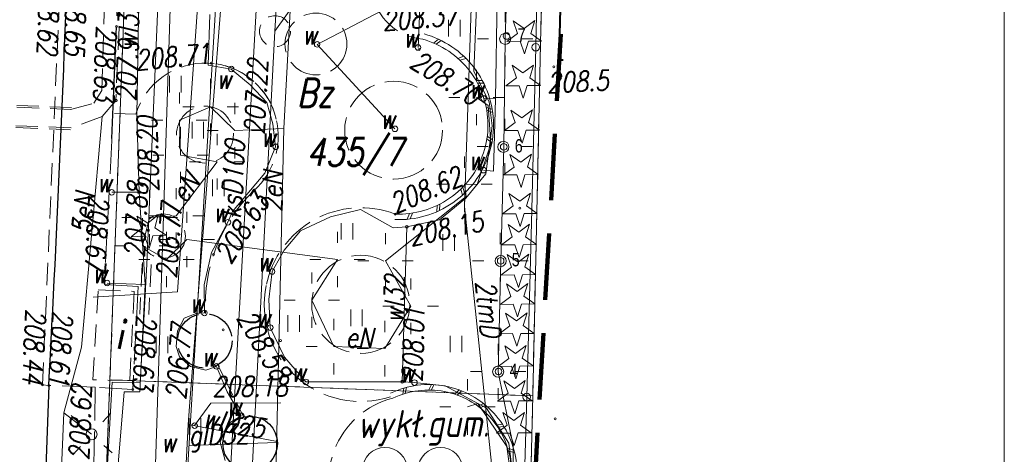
# Model space of a CAD drawing. Extents: x 6591072 to 6591270, y 5674713 to 5675005.
# Tile 33 of 37: x 6591226 to 6591270, y 5674915 to 5674934. Entities that reach past the tile are written whole.
import ezdxf
from ezdxf.enums import TextEntityAlignment as Align

# ---------------------------------------------------------------- set-up
doc = ezdxf.new("R2010")
doc.units = 0
doc.header["$PDMODE"] = 33
doc.header["$PDSIZE"] = 0.3
for name, pattern in [('1', [0]), ('2', [1.5, 1, -0.5]), ('BGT', [0]), ('BPB', [1.5, 1, -0.5]), ('BUD', [0]), ('BUW', [1.5, 1, -0.5]), ('KOC', [2, 1.5, -0.5]), ('KOJ', [0]), ('KOU', [1.5, 1, -0.5]), ('UBE', [1.5, 1, -0.5]), ('UOK', [1.5, 1, -0.5]), ('UPE', [0]), ('UPG', [0]), ('UPK', [0]), ('UPT', [0]), ('UPW', [0])]:
    doc.linetypes.add(name, pattern=pattern)
doc.layers.get('0').update_dxf_attribs({"color": 250, "linetype": 'CONTINUOUS', "lineweight": 100})
for name, color, linetype, lineweight, plot in [('arkusz wydruk', 4, 'CONTINUOUS', 9, False), ('PP$$O', 209, 'CONTINUOUS', 13, False), ('PPINO', 4, 'CONTINUOUS', 13, False), ('PPINP', 4, 'CONTINUOUS', 13, False)]:
    doc.layers.add(name, color=color, linetype=linetype, lineweight=lineweight, plot=plot)
for name, color, linetype, lineweight in [('Dzialki', 7, '1', 18), ('EBUOO_T_1', 250, 'CONTINUOUS', 25), ('EBUPP_L_1', 250, 'BUD', 40), ('EBUPP_L_6', 250, 'BUW', 18), ('Kontury', 90, '1', 18), ('Numery_dzialek', 7, 'CONTINUOUS', 18), ('Numery_konturow', 90, 'CONTINUOUS', 13), ('SDROK_T_1', 7, 'CONTINUOUS', 18), ('SDRPK_L_0', 7, 'KOJ', 25), ('SDRPK_L_1', 7, 'KOU', 18), ('SDRPK_L_2', 7, 'KOC', 18), ('SDRPK_L_3', 7, 'KOJ', 25), ('SDRPK_L_5', 7, 'KOC', 18), ('SDRPT_L_1', 7, '1', 18), ('SZOPO_L_0', 7, 'BGT', 18), ('SZZPZ_T_0', 7, 'CONTINUOUS', 18), ('SZZTS_T_1', 7, 'CONTINUOUS', 18), ('UEEOA_T_9', 1, 'CONTINUOUS', 18), ('UEEOC_T_0', 1, 'CONTINUOUS', 18), ('UEEOC_T_1', 1, 'CONTINUOUS', 18), ('UEEOO_T_0', 1, 'CONTINUOUS', 18), ('UEEPB_L_0', 1, 'UBE', 18), ('UEEPB_L_1', 1, 'UBE', 18), ('UEEPON_L_0', 1, 'UPE', 18), ('UEEPON_L_1', 1, 'UPE', 18), ('UGGOO_T_7', 2, 'CONTINUOUS', 18), ('UGGPOL_L_1', 2, 'UPG', 18), ('UGGPON_L_1', 2, 'UPG', 18), ('UKKOC_T_1', 36, 'CONTINUOUS', 18), ('UKKOC_T_4', 36, 'CONTINUOUS', 18), ('UKKOO_T_1', 36, 'CONTINUOUS', 18), ('UKKPA_L_5', 36, 'UOK', 18), ('UKKPOP_L_1', 36, 'UPG', 18), ('UTTOO_T_2', 30, 'CONTINUOUS', 18), ('UTTPOM_L_1', 30, 'UPT', 18), ('UWWOA_T_12', 5, 'CONTINUOUS', 18), ('UWWOA_T_2', 5, 'CONTINUOUS', 18), ('UWWOA_T_3', 5, 'CONTINUOUS', 18), ('UWWOA_T_7', 5, 'CONTINUOUS', 18), ('UWWOC_T_0', 5, 'CONTINUOUS', 18), ('UWWOC_T_3', 5, 'CONTINUOUS', 18), ('UWWOC_T_4', 5, 'CONTINUOUS', 18), ('UWWOO_T_1', 5, 'CONTINUOUS', 18), ('UWWPL_L_0', 5, 'UPW', 18), ('UWWPL_L_1', 5, 'UPW', 18), ('UWWPM_L_0', 5, 'UPW', 18), ('UWWPM_L_1', 5, 'UPW', 18), ('UWWPM_L_6', 5, 'UPW', 18), ('WUKOS_T_1', 7, 'CONTINUOUS', 18), ('WWRPP_T_0', 13, 'CONTINUOUS', 18), ('ZAKRES', 250, '2', 100)]:
    doc.layers.add(name, color=color, linetype=linetype, lineweight=lineweight)
doc.styles.add('K1_ACAD', font='romans.shx', dxfattribs={"width": 0.8, "oblique": 12})
doc.styles.add('OPIS_PIK', font='txt', dxfattribs={"width": 0.8, "height": 1.2})
doc.styles.get("Standard").update_dxf_attribs({"font": 'Simplex.SHX', "width": 0.75})

# ---------------------------------------------------------------- blocks, each defined once
blk = doc.blocks.new('other_WSU')
at = {"linetype": 'Continuous'}
blk.add_circle((0, 0), 0.045, dxfattribs=at)
blk = doc.blocks.new('other_WSP')
at = {"linetype": 'Continuous'}
blk.add_circle((0, 0), 0.045, dxfattribs=at)
blk = doc.blocks.new('other_SLS')
at = {"linetype": 'Continuous'}
blk.add_circle((0, 0), 0.25, dxfattribs=at)
blk = doc.blocks.new('other_LAT')
at = {"linetype": 'Continuous'}
for p, q in [((0, 0.75), (0, 1.25)), ((-1.25, 0), (-0.75, 0)), ((0.75, 0), (1.25, 0)), ((0, -0.75), (0, -1.25))]:
    blk.add_line(p, q, dxfattribs=at)
blk = doc.blocks.new('other_UGE')
at = {"linetype": 'Continuous'}
blk.add_circle((0, 0), 0.0625, dxfattribs=at)
blk = doc.blocks.new('ARM')
at = {"linetype": 'Continuous'}
blk.add_circle((0, 0), 0.125, dxfattribs=at)
blk = doc.blocks.new('other_UGW')
at = {"linetype": 'Continuous'}
blk.add_circle((0, 0), 0.0625, dxfattribs=at)
blk = doc.blocks.new('other_DIG')
at = {"linetype": 'Continuous'}
for p, q in [((-0.3012, 0.09375), (-0.4937, 0.6621)), ((-0.4937, 0.6621), (-0.0039, 0.31545)), ((-0.0039, 0.31545), (0.4771, 0.67415)), ((0.4771, 0.67415), (0.2988, 0.1012)), ((-0.78225, -0.26495), (-0.3012, 0.09375)), ((0.2988, 0.1012), (0.7886, -0.24545)), ((-0.18225, -0.2575), (-0.78225, -0.26495)), ((0.01025, -0.82585), (-0.18225, -0.2575)), ((0.1886, -0.2529), (0.01025, -0.82585)), ((0.7886, -0.24545), (0.1886, -0.2529))]:
    blk.add_line(p, q, dxfattribs=at)
blk.add_circle((0, 0), 0.045, dxfattribs=at)
blk = doc.blocks.new('other_DIN')
at = {"linetype": 'Continuous'}
for p, q in [((-0.3012, 0.09375), (-0.4937, 0.6621)), ((-0.4937, 0.6621), (-0.0039, 0.31545)), ((-0.0039, 0.31545), (0.4771, 0.67415)), ((0.4771, 0.67415), (0.2988, 0.1012)), ((-0.78225, -0.26495), (-0.3012, 0.09375)), ((0.2988, 0.1012), (0.7886, -0.24545)), ((-0.18225, -0.2575), (-0.78225, -0.26495)), ((0.01025, -0.82585), (-0.18225, -0.2575)), ((0.1886, -0.2529), (0.01025, -0.82585)), ((0.7886, -0.24545), (0.1886, -0.2529))]:
    blk.add_line(p, q, dxfattribs=at)
blk = doc.blocks.new('TRA1')
at = {"linetype": 'Continuous'}
for p, q in [((-0.2625, -0.375), (-0.2625, 0.375)), ((0.2625, -0.375), (0.2625, 0.375))]:
    blk.add_line(p, q, dxfattribs=at)
blk = doc.blocks.new('other_PLZ')
at = {"linetype": 'Continuous'}
for centre in [(-1.25, 0.4385), (1.25, 0.4385), (0, -0.5615)]:
    blk.add_circle(centre, 1, dxfattribs=at)
blk = doc.blocks.new('PIK_IN')
at = {"layer": 'PPINP'}
blk.add_point((0, 0), dxfattribs=at)
at = {"layer": 'PP$$O', "color": 0, "oblique": 15, "width": 0.8, "flags": 1}
blk.add_attdef('KOD', (1, -1.3), '', height=0.5, dxfattribs=at)
at = {"layer": 'PPINO', "color": 0, "style": 'OPIS_PIK', "width": 0.8}
blk.add_attdef('NR_PKT', (1, -0.5), '', height=1.2, dxfattribs=at)

msp = doc.modelspace()

# ---------------------------------------------------------------- linework, layer by layer
at = {"layer": 'arkusz wydruk', "linetype": 'Continuous', "lineweight": 20}
msp.add_lwpolyline([(6591072.161, 5675004.873), (6591270.094, 5675004.873), (6591270.094, 5674712.796), (6591072.161, 5674712.796)], close=True, dxfattribs=at)
at = {"layer": 'Dzialki'}
for p, q in [((6591248.83, 5674917.26), (6591250.03, 5674970.74)), ((6591229.77, 5674917.99), (6591230.7, 5674942.56)), ((6591229.77, 5674917.99), (6591228.89, 5674894.8)), ((6591248.83, 5674917.26), (6591229.77, 5674917.99)), ((6591248.29, 5674893.43), (6591248.83, 5674917.26))]:
    msp.add_line(p, q, dxfattribs=at)
at = {"layer": 'EBUPP_L_1', "linetype": '1'}
for p, q in [((6591250.026, 5674932.398), (6591250.129, 5674936.71)), ((6591250.207, 5674932.394), (6591250.026, 5674932.398))]:
    msp.add_line(p, q, dxfattribs=at)
at = {"layer": 'EBUPP_L_6', "linetype": 'BUW'}
for p, q in [((6591229, 5674917.99), (6591229.24, 5674922.04)), ((6591229.24, 5674922.04), (6591230.86, 5674921.97)), ((6591230.86, 5674921.97), (6591230.67, 5674917.95)), ((6591230.67, 5674917.95), (6591229, 5674917.99))]:
    msp.add_line(p, q, dxfattribs=at)
at = {"layer": 'Kontury', "linetype": 'KOU'}
for p, q in [((6591248.83, 5674917.26), (6591250.03, 5674970.74)), ((6591230.7, 5674942.56), (6591229.77, 5674917.99)), ((6591229.77, 5674917.99), (6591228.89, 5674894.8)), ((6591248.83, 5674917.26), (6591229.77, 5674917.99)), ((6591248.83, 5674917.03), (6591248.83, 5674917.26)), ((6591248.58, 5674906.5), (6591248.83, 5674917.03))]:
    msp.add_line(p, q, dxfattribs=at)
at = {"layer": 'SDRPK_L_0', "linetype": 'KOJ'}
msp.add_line((6591229.86, 5674928.87), (6591230.07, 5674933.92), dxfattribs=at)
at = {"layer": 'SDRPK_L_0', "linetype": 'KOC'}
msp.add_circle((6591234.044, 5674919.741), 1.229, dxfattribs=at)
at = {"layer": 'SDRPK_L_0', "linetype": 'KOJ'}
msp.add_circle((6591236.089, 5674915.118), 1.229, dxfattribs=at)
msp.add_arc((6590323.178, 5674967.662), 905.21, 356.837948, 358.21721, dxfattribs=at)
at = {"layer": 'SDRPK_L_1', "linetype": 'KOU'}
for p, q in [((6591226.73, 5674917.76), (6591227.53, 5674936.02)), ((6591227.01, 5674917.73), (6591226.73, 5674917.76))]:
    msp.add_line(p, q, dxfattribs=at)
at = {"layer": 'SDRPK_L_2', "linetype": 'KOC'}
for p, q in [((6591230.36, 5674943.9), (6591230.07, 5674933.92)), ((6591229.98, 5674929.99), (6591230.94, 5674929.96)), ((6591229.86, 5674928.77), (6591229.55, 5674922.9)), ((6591229.86, 5674928.87), (6591229.86, 5674928.77)), ((6591229.55, 5674922.9), (6591229.54, 5674922.28)), ((6591229.54, 5674922.28), (6591231.04, 5674922.19)), ((6591231.04, 5674922.19), (6591230.8, 5674917.55)), ((6591234.63, 5674918.66), (6591235.79, 5674916.31)), ((6591229.11, 5674917.65), (6591227.01, 5674917.73)), ((6591230.8, 5674917.55), (6591229.11, 5674917.65))]:
    msp.add_line(p, q, dxfattribs=at)
for centre, radius in [((6591239.056, 5674933.129), 1.394), ((6591242.561, 5674929.243), 2.206), ((6591234.053, 5674929.042), 1.284), ((6591232.176, 5674924.466), 0.997), ((6591241.075, 5674921.389), 2.21)]:
    msp.add_circle(centre, radius, dxfattribs=at)
for centre, radius, start, end in [((6591244.11, 5674935.896), 2.567, 115.125, 264.6363), ((6591234.075, 5674928.988), 3.282, 13.2526, 162.7663), ((6591234.065, 5674928.975), 3.295, 311.3111, 85.3796), ((6591241.259, 5674921.353), 7.189, 134.277, 183.0521), ((6591241.083, 5674921.402), 4.343, 69.1346, 169.0081), ((6591241.073, 5674921.349), 4.343, 168.2921, 288.0735), ((6591243.459, 5674913.452), 3.822, 104.065, 214.2667)]:
    msp.add_arc(centre, radius, start, end, dxfattribs=at)
at = {"layer": 'SDRPK_L_3', "linetype": 'KOJ'}
msp.add_line((6591227.01, 5674917.73), (6591225.968, 5674889.524), dxfattribs=at)
at = {"layer": 'SDRPK_L_5', "linetype": 'KOC'}
msp.add_line((6591229.11, 5674917.65), (6591228.926, 5674907.554), dxfattribs=at)
at = {"layer": 'SDRPT_L_1', "linetype": '1'}
for p, q in [((6591244.361, 5674933.169), (6591244.584, 5674933.344)), ((6591244.48, 5674933.117), (6591244.709, 5674933.284)), ((6591245.456, 5674932.481), (6591245.724, 5674932.575)), ((6591245.553, 5674932.393), (6591245.823, 5674932.479)), ((6591246.276, 5674931.479), (6591246.56, 5674931.483)), ((6591246.339, 5674931.365), (6591246.623, 5674931.361)), ((6591246.734, 5674930.269), (6591247.005, 5674930.183)), ((6591246.758, 5674930.141), (6591247.025, 5674930.046)), ((6591246.766, 5674928.847), (6591246.989, 5674928.672)), ((6591246.784, 5674928.975), (6591247.013, 5674928.808)), ((6591246.361, 5674927.617), (6591246.517, 5674927.381)), ((6591246.419, 5674927.734), (6591246.583, 5674927.502)), ((6591245.586, 5674926.581), (6591245.659, 5674926.307)), ((6591245.678, 5674926.672), (6591245.76, 5674926.401)), ((6591244.522, 5674925.844), (6591244.504, 5674925.561)), ((6591244.639, 5674925.902), (6591244.629, 5674925.619)), ((6591243.279, 5674925.485), (6591243.171, 5674925.223)), ((6591243.408, 5674925.503), (6591243.309, 5674925.237)), ((6591243.085, 5674917.373), (6591243.136, 5674917.647)), ((6591244.14, 5674917.526), (6591244.267, 5674917.774)), ((6591244.259, 5674917.524), (6591244.394, 5674917.768)), ((6591242.971, 5674917.338), (6591243.014, 5674917.613)), ((6591245.31, 5674917.338), (6591245.508, 5674917.534)), ((6591245.422, 5674917.299), (6591245.626, 5674917.488)), ((6591246.361, 5674916.793), (6591246.611, 5674916.917)), ((6591246.456, 5674916.721), (6591246.709, 5674916.836)), ((6591247.189, 5674915.946), (6591247.465, 5674915.985)), ((6591247.256, 5674915.847), (6591247.533, 5674915.878)), ((6591247.709, 5674914.882), (6591247.983, 5674914.832)), ((6591247.742, 5674914.767), (6591248.014, 5674914.709))]:
    msp.add_line(p, q, dxfattribs=at)
for centre, radius, start, end in [((6591242.8, 5674929.471), 4.014, 55.9902, 74.5425), ((6591242.8, 5674929.471), 4.264, 55.9902, 74.5425), ((6591242.8, 5674929.471), 4.014, 37.438, 55.9902), ((6591242.8, 5674929.471), 4.264, 37.438, 55.9902), ((6591242.8, 5674929.471), 4.014, 18.8857, 37.438), ((6591242.8, 5674929.471), 4.264, 18.8857, 37.438), ((6591242.8, 5674929.471), 4.014, 0.3334, 18.8857), ((6591242.8, 5674929.471), 4.264, 0.3334, 18.8857), ((6591242.8, 5674929.471), 4.014, 341.7811, 0.3334), ((6591242.8, 5674929.471), 4.264, 341.7811, 0.3334), ((6591242.8, 5674929.471), 4.014, 323.2288, 341.7811), ((6591242.8, 5674929.471), 4.264, 323.2288, 341.7811), ((6591242.8, 5674929.471), 4.014, 304.6765, 323.2288), ((6591242.8, 5674929.471), 4.264, 304.6765, 323.2288), ((6591242.8, 5674929.471), 4.014, 286.1243, 304.6765), ((6591242.8, 5674929.471), 4.264, 286.1243, 304.6765), ((6591242.8, 5674929.471), 4.264, 267.572, 286.1243), ((6591242.8, 5674929.471), 4.014, 267.572, 286.1243), ((6591244.141, 5674913.796), 3.979, 97.3181, 115.5907), ((6591244.141, 5674913.796), 3.979, 79.0455, 97.3181), ((6591244.141, 5674913.796), 3.979, 60.7729, 79.0455), ((6591244.141, 5674913.796), 3.729, 97.3181, 115.5907), ((6591244.141, 5674913.796), 3.729, 79.0455, 97.3181), ((6591244.141, 5674913.796), 3.729, 60.7729, 79.0455), ((6591244.141, 5674913.796), 3.979, 42.5003, 60.7729), ((6591244.141, 5674913.796), 3.729, 42.5003, 60.7729), ((6591244.141, 5674913.796), 3.729, 24.2277, 42.5003), ((6591244.141, 5674913.796), 3.979, 24.2277, 42.5003), ((6591244.141, 5674913.796), 3.979, 5.9552, 24.2277), ((6591244.141, 5674913.796), 3.729, 5.9552, 24.2277)]:
    msp.add_arc(centre, radius, start, end, dxfattribs=at)
at = {"layer": 'SZOPO_L_0', "linetype": 'BGT'}
for p, q in [((6591249.167, 5674940.907), (6591248.968, 5674932.983)), ((6591248.968, 5674932.983), (6591248.77, 5674925.06)), ((6591248.77, 5674925.06), (6591248.56, 5674917.21)), ((6591248.56, 5674917.21), (6591248.35, 5674909.36))]:
    msp.add_line(p, q, dxfattribs=at)
for centre in [(6591248.968, 5674932.983), (6591248.56, 5674917.21)]:
    msp.add_circle(centre, 0.17, dxfattribs=at)
at = {"layer": 'UEEPB_L_0', "linetype": 'UBE'}
for p, q in [((6591231.226, 5674923.197), (6591231.118, 5674920.945)), ((6591231.626, 5674923.178), (6591231.518, 5674920.926))]:
    msp.add_line(p, q, dxfattribs=at)
at = {"layer": 'UEEPB_L_1', "linetype": 'UBE'}
for p, q in [((6591229.41, 5674931.03), (6591229.71, 5674941.61)), ((6591230.54, 5674941.36), (6591230.03, 5674930.58)), ((6591229.05, 5674930.46), (6591229.41, 5674931.03)), ((6591219.57, 5674930.6), (6591228.03, 5674930.26)), ((6591219.58, 5674930.54), (6591227.99, 5674930.18)), ((6591230.03, 5674930.58), (6591229.42, 5674929.86)), ((6591227.99, 5674930.18), (6591229.05, 5674930.46)), ((6591228.02, 5674929.35), (6591219.52, 5674929.65)), ((6591229.42, 5674929.86), (6591228.02, 5674929.35)), ((6591219.53, 5674929.6), (6591227.99, 5674929.26))]:
    msp.add_line(p, q, dxfattribs=at)
at = {"layer": 'UEEPON_L_0', "linetype": 'UPE'}
for p, q in [((6591238.9, 5674953.23), (6591237.61, 5674929.32)), ((6591247.59, 5674933.36), (6591247.737, 5674938.482, 208.673)), ((6591247.53, 5674928.471), (6591247.59, 5674933.36)), ((6591246.82, 5674930.36), (6591246.3, 5674930.71)), ((6591234.31, 5674930.3), (6591232.9, 5674929.69)), ((6591235.4, 5674929.22), (6591234.31, 5674930.3)), ((6591246.95, 5674928.62), (6591246.82, 5674930.36)), ((6591228.48, 5674919.45), (6591229.42, 5674929.86)), ((6591232.9, 5674929.69), (6591232.95, 5674928.12)), ((6591237.61, 5674929.32), (6591235.4, 5674929.22)), ((6591237.61, 5674929.32), (6591236.99, 5674902.6)), ((6591246.33, 5674926.79), (6591246.95, 5674928.62)), ((6591247.387, 5674923.344), (6591247.53, 5674928.471)), ((6591232.95, 5674928.12), (6591234.6, 5674927.82)), ((6591234.6, 5674927.82), (6591232.76, 5674925.38)), ((6591246.33, 5674926.79), (6591245.75, 5674926.8)), ((6591245.75, 5674926.8), (6591245.83, 5674926.25)), ((6591245.83, 5674926.25), (6591242.19, 5674923.35)), ((6591231.56, 5674925.3), (6591231.24, 5674924.03)), ((6591232.76, 5674925.38), (6591231.56, 5674925.3)), ((6591232.32, 5674923.41), (6591233.24, 5674924.31)), ((6591233.24, 5674924.31), (6591240.03, 5674923.41)), ((6591231.24, 5674924.03), (6591232.32, 5674923.41)), ((6591240.03, 5674923.41), (6591238.87, 5674921.58)), ((6591243.33, 5674921.3), (6591242.19, 5674923.35)), ((6591247.275, 5674918.349), (6591247.387, 5674923.344)), ((6591238.87, 5674921.58), (6591239.86, 5674919.48)), ((6591242.17, 5674919.39), (6591243.33, 5674921.3)), ((6591227.69, 5674916.5), (6591228.48, 5674919.45)), ((6591239.86, 5674919.48), (6591242.17, 5674919.39)), ((6591247.95, 5674915.01), (6591247.275, 5674918.349)), ((6591246.35, 5674916.91), (6591245.89, 5674916.76)), ((6591247.67, 5674914.98), (6591246.35, 5674916.91)), ((6591227.16, 5674903.82), (6591227.69, 5674916.5)), ((6591228.94, 5674915.53), (6591227.69, 5674916.5)), ((6591247.88, 5674913.41), (6591247.67, 5674914.98)), ((6591247.95, 5674912.21), (6591247.95, 5674915.01))]:
    msp.add_line(p, q, dxfattribs=at)
at = {"layer": 'UEEPON_L_1', "linetype": 'UPE'}
for p, q in [((6591231.426, 5674923.188), (6591232.176, 5674940.698)), ((6591232.572, 5674937.354), (6591231.803, 5674913.7)), ((6591231.405, 5674922.68), (6591231.426, 5674923.188)), ((6591231.318, 5674920.935), (6591231.405, 5674922.68)), ((6591231.136, 5674917.865), (6591231.318, 5674920.935)), ((6591229.511, 5674911.529), (6591229.865, 5674917.872)), ((6591229.865, 5674917.872), (6591231.136, 5674917.865))]:
    msp.add_line(p, q, dxfattribs=at)
at = {"layer": 'UGGPOL_L_1', "linetype": 'UPG'}
for p, q in [((6591233.331, 5674915.025), (6591236.443, 5674915.133)), ((6591236.443, 5674915.133), (6591237.312, 5674915.165))]:
    msp.add_line(p, q, dxfattribs=at)
at = {"layer": 'UGGPON_L_1', "linetype": 'UPG'}
msp.add_line((6591234.828, 5674939.558), (6591233.246, 5674913.63), dxfattribs=at)
at = {"layer": 'UKKOC_T_4', "linetype": 'Continuous'}
msp.add_line((6591237.211, 5674933.701), (6591238.615, 5674935.68), dxfattribs=at)
at = {"layer": 'UKKPA_L_5', "linetype": 'UOK'}
msp.add_circle((6591237.211, 5674933.701), 0.7, dxfattribs=at)
at = {"layer": 'UKKPOP_L_1', "linetype": 'UPK'}
for p, q in [((6591239.095, 5674965.789), (6591237.211, 5674933.701)), ((6591236.057, 5674929.305), (6591237.944, 5674963.218)), ((6591237.211, 5674933.701), (6591237.136, 5674932.28)), ((6591237.136, 5674932.28), (6591235.68, 5674904.422)), ((6591234.531, 5674901.874), (6591236.057, 5674929.305))]:
    msp.add_line(p, q, dxfattribs=at)
at = {"layer": 'UTTPOM_L_1', "linetype": 'UPT'}
for p, q in [((6591245.749, 5674925.801), (6591246.819, 5674956.781)), ((6591245.749, 5674925.801), (6591246.279, 5674920.799)), ((6591246.279, 5674920.799), (6591247.14, 5674912.66))]:
    msp.add_line(p, q, dxfattribs=at)
at = {"layer": 'UWWOC_T_3', "linetype": 'Continuous'}
for p, q in [((6591233.588, 5674915.918), (6591234.313, 5674916.932)), ((6591234.313, 5674916.932), (6591237.472, 5674916.941))]:
    msp.add_line(p, q, dxfattribs=at)
at = {"layer": 'UWWPL_L_0', "linetype": 'UPW'}
for p, q in [((6591246.78, 5674947.84), (6591246.18, 5674931.88)), ((6591230.98, 5674929.94), (6591231.16, 5674940.22)), ((6591247.15, 5674930.66), (6591247.24, 5674935.94)), ((6591242.02, 5674934.62), (6591239.11, 5674933.11)), ((6591234.2, 5674932.17), (6591234.28, 5674934.46)), ((6591239.11, 5674933.11), (6591242.62, 5674929.3)), ((6591235.24, 5674932), (6591234.2, 5674932.17)), ((6591236.09, 5674931.29), (6591235.24, 5674932)), ((6591246.18, 5674931.88), (6591246.87, 5674930.52)), ((6591236.84, 5674930.49), (6591236.09, 5674931.29)), ((6591247.15, 5674930.66), (6591246.62, 5674930.67)), ((6591246.87, 5674930.52), (6591247.01, 5674929.43)), ((6591247.06, 5674927.39), (6591247.15, 5674930.66)), ((6591237.12, 5674929.53), (6591236.84, 5674930.49)), ((6591231.08, 5674926.45), (6591230.98, 5674929.94)), ((6591237.24, 5674928.49), (6591237.12, 5674929.53)), ((6591247.01, 5674929.43), (6591246.71, 5674927.27)), ((6591236.75, 5674927.3), (6591237.24, 5674928.49)), ((6591246.61, 5674927.44), (6591247.06, 5674927.39)), ((6591235.29, 5674925.57), (6591236.75, 5674927.3)), ((6591246.71, 5674927.27), (6591245.82, 5674926.18)), ((6591231.08, 5674926.45), (6591229.85, 5674926.44)), ((6591231.36, 5674922.28), (6591231.08, 5674926.45)), ((6591245.82, 5674926.18), (6591244.63, 5674925.2)), ((6591241.07, 5674925.67), (6591239.72, 5674925.33)), ((6591242.54, 5674924.84), (6591241.07, 5674925.67)), ((6591235.09, 5674925.09), (6591235.29, 5674925.57)), ((6591239.72, 5674925.33), (6591238.36, 5674924.7)), ((6591244.63, 5674925.2), (6591243.16, 5674924.88)), ((6591234.35, 5674923.72), (6591235.09, 5674925.09)), ((6591243.16, 5674924.88), (6591242.54, 5674924.84)), ((6591242.94, 5674917.9), (6591243.16, 5674924.88)), ((6591238.36, 5674924.7), (6591237.63, 5674923.83)), ((6591234.02, 5674922.27), (6591234.35, 5674923.72)), ((6591237.63, 5674923.83), (6591237.08, 5674922.87)), ((6591237.08, 5674922.87), (6591236.93, 5674921.61)), ((6591231.36, 5674922.28), (6591229.64, 5674922.35)), ((6591231.11, 5674917.44), (6591231.36, 5674922.28)), ((6591234.03, 5674921), (6591234.02, 5674922.27)), ((6591236.93, 5674921.61), (6591237, 5674920.34)), ((6591232.82, 5674920.2), (6591233.12, 5674920.76)), ((6591233.12, 5674920.76), (6591233.66, 5674920.98)), ((6591233.66, 5674920.98), (6591234.03, 5674921)), ((6591237, 5674920.34), (6591237.64, 5674919)), ((6591232.75, 5674919.48), (6591232.82, 5674920.2)), ((6591232.9, 5674919.02), (6591232.75, 5674919.48)), ((6591233.4, 5674918.58), (6591232.9, 5674919.02)), ((6591237.64, 5674919), (6591238.6, 5674917.89)), ((6591234.1, 5674918.42), (6591233.4, 5674918.58)), ((6591234.57, 5674918.59), (6591234.1, 5674918.42)), ((6591235.05, 5674917.44), (6591234.57, 5674918.59)), ((6591238.6, 5674917.89), (6591242.94, 5674917.9)), ((6591242.94, 5674917.9), (6591243.5, 5674917.86)), ((6591243.5, 5674917.86), (6591244.88, 5674917.71)), ((6591244.88, 5674917.71), (6591246.75, 5674916.7)), ((6591229.9, 5674911.29), (6591230.41, 5674917.45)), ((6591230.41, 5674917.45), (6591231.11, 5674917.44)), ((6591235.69, 5674916.36), (6591235.05, 5674917.44)), ((6591235.07, 5674915.98), (6591235.69, 5674916.36)), ((6591246.75, 5674916.7), (6591247.75, 5674915.13)), ((6591234.74, 5674915.18), (6591235.07, 5674915.98)), ((6591234.97, 5674914.34), (6591234.74, 5674915.18)), ((6591247.75, 5674915.13), (6591247.93, 5674913.67))]:
    msp.add_line(p, q, dxfattribs=at)
at = {"layer": 'UWWPL_L_1', "linetype": 'UPW'}
msp.add_line((6591233.297, 5674915.974), (6591237.313, 5674915.198), dxfattribs=at)
at = {"layer": 'UWWPM_L_0', "linetype": 'UPW'}
msp.add_line((6591243.66, 5674932.97), (6591243.74, 5674934.75), dxfattribs=at)
at = {"layer": 'UWWPM_L_1', "linetype": 'UPW'}
for p, q in [((6591233.587, 5674919.685), (6591235.649, 5674946.07)), ((6591233.36, 5674916.779), (6591233.587, 5674919.685)), ((6591233.297, 5674915.974), (6591233.36, 5674916.779)), ((6591232.295, 5674896.715), (6591233.297, 5674915.974)), ((6591232.295, 5674896.715), (6591233.297, 5674915.974))]:
    msp.add_line(p, q, dxfattribs=at)
at = {"layer": 'UWWPM_L_6', "linetype": 'UPW'}
for p, q in [((6591233.792, 5674935.845), (6591232.822, 5674921.954)), ((6591232.822, 5674921.954), (6591229.018, 5674921.712))]:
    msp.add_line(p, q, dxfattribs=at)
at = {"layer": 'ZAKRES', "linetype": 'BPB', "ltscale": 3}
msp.add_lwpolyline([(6591165.185, 5674987.457), (6591158.691, 5674859.807), (6591109.553, 5674863.045), (6591110.755, 5674725.53), (6591237.72, 5674719.424), (6591252.958, 5674983.187)], close=True, dxfattribs=at)

# ---------------------------------------------------------------- block references
at = {"layer": 'PPINP', "linetype": 'ByBlock', "xscale": 0.5, "yscale": 0.5, "zscale": 0.5}
for p, values in [((6591247.652, 5674933.488, 208.715), {'NR_PKT': '7'}), ((6591247.523, 5674928.486, 208.565), {'NR_PKT': '6'}), ((6591247.386, 5674923.352, 208.483), {'NR_PKT': '5'}), ((6591247.286, 5674918.36, 208.418), {'NR_PKT': '4'})]:
    msp.add_blockref('PIK_IN', p, dxfattribs=at).add_auto_attribs(values)
at = {"layer": 'SZZPZ_T_0'}
for name, p in [('TRA1', (6591245.298, 5674933.835)), ('other_DIN', (6591248.446, 5674933.506)), ('other_DIN', (6591248.396, 5674931.506)), ('TRA1', (6591232.723, 5674931.321)), ('other_DIN', (6591248.345, 5674929.488)), ('TRA1', (6591233.732, 5674929.237)), ('other_DIN', (6591248.294, 5674927.487)), ('TRA1', (6591234.661, 5674926.64)), ('other_DIG', (6591248.25, 5674925.73)), ('TRA1', (6591240.462, 5674924.68)), ('other_DIN', (6591248.212, 5674924.331)), ('TRA1', (6591245.035, 5674924.172)), ('other_DIN', (6591248.175, 5674922.976)), ('other_DIN', (6591248.139, 5674921.652)), ('TRA1', (6591238.049, 5674920.531)), ('TRA1', (6591240.886, 5674920.785)), ('other_DIN', (6591248.102, 5674920.326)), ('TRA1', (6591232.118, 5674919.559)), ('TRA1', (6591245.374, 5674919.6)), ('other_DIN', (6591248.062, 5674918.855)), ('other_DIN', (6591248.019, 5674917.284)), ('other_DIN', (6591247.98, 5674915.842)), ('TRA1', (6591233.6, 5674915.876))]:
    msp.add_blockref(name, p, dxfattribs=at)
at = {"layer": 'SZZPZ_T_0', "color": 253}
for name, p in [('TRA1', (6591245.298, 5674933.835)), ('other_DIN', (6591248.446, 5674933.506)), ('other_DIN', (6591248.396, 5674931.506)), ('TRA1', (6591232.723, 5674931.321)), ('other_DIN', (6591248.345, 5674929.488)), ('TRA1', (6591233.732, 5674929.237)), ('other_DIN', (6591248.294, 5674927.487)), ('TRA1', (6591234.661, 5674926.64)), ('other_DIG', (6591248.25, 5674925.73)), ('TRA1', (6591240.462, 5674924.68)), ('other_DIN', (6591248.212, 5674924.331)), ('TRA1', (6591245.035, 5674924.172)), ('other_DIN', (6591248.175, 5674922.976)), ('other_DIN', (6591248.139, 5674921.652)), ('TRA1', (6591238.049, 5674920.531)), ('TRA1', (6591240.886, 5674920.785)), ('other_DIN', (6591248.102, 5674920.326)), ('TRA1', (6591232.118, 5674919.559)), ('TRA1', (6591245.374, 5674919.6)), ('other_DIN', (6591248.062, 5674918.855)), ('other_DIN', (6591248.019, 5674917.284)), ('other_DIN', (6591247.98, 5674915.842)), ('TRA1', (6591233.6, 5674915.876))]:
    msp.add_blockref(name, p, dxfattribs=at)
at = {"layer": 'SZZPZ_T_0', "rotation": 2.39735906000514}
msp.add_blockref('other_DIG', (6591231.499, 5674924.726), dxfattribs=at)
at = {"layer": 'SZZPZ_T_0', "color": 253, "rotation": 2.39735906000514}
msp.add_blockref('other_DIG', (6591231.499, 5674924.726), dxfattribs=at)
at = {"layer": 'SZZTS_T_1'}
msp.add_blockref('other_PLZ', (6591243.42, 5674913.5), dxfattribs=at)
at = {"layer": 'SZZTS_T_1', "color": 253}
msp.add_blockref('other_PLZ', (6591243.42, 5674913.5), dxfattribs=at)
at = {"layer": 'UEEOA_T_9'}
for p, rotation in [((6591247.59, 5674933.36), 269.9999974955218), ((6591246.3, 5674930.71), 269.9999974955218), ((6591234.31, 5674930.3), 269.9999974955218), ((6591232.9, 5674929.69), 269.9999974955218), ((6591235.4, 5674929.22), 269.9999974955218), ((6591232.95, 5674928.12), 269.9999974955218), ((6591234.6, 5674927.82), 269.9999974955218), ((6591245.75, 5674926.8), 269.9999974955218), ((6591231.56, 5674925.3), 269.9999974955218), ((6591232.76, 5674925.38), 269.9999974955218), ((6591231.24, 5674924.03), 269.9999974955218), ((6591233.24, 5674924.31), 269.9999974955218), ((6591232.32, 5674923.41), 269.9999974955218), ((6591240.03, 5674923.41), 269.9999974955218), ((6591242.19, 5674923.35), 269.9999974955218), ((6591238.87, 5674921.58), 269.9999974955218), ((6591243.33, 5674921.3), 269.9999974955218), ((6591239.86, 5674919.48), 269.9999974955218), ((6591242.17, 5674919.39), 269.9999974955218), ((6591245.89, 5674916.76), 269.9999974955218), ((6591228.94, 5674915.53), 317.6900004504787)]:
    msp.add_blockref('other_LAT', p, dxfattribs=dict(at, rotation=rotation))
at = {"layer": 'UEEOA_T_9', "color": 253}
for p, rotation in [((6591247.59, 5674933.36), 269.9999974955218), ((6591246.3, 5674930.71), 269.9999974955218), ((6591234.31, 5674930.3), 269.9999974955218), ((6591232.9, 5674929.69), 269.9999974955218), ((6591235.4, 5674929.22), 269.9999974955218), ((6591247.57, 5674928.509), 269.9999974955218), ((6591232.95, 5674928.12), 269.9999974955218), ((6591234.6, 5674927.82), 269.9999974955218), ((6591245.75, 5674926.8), 269.9999974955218), ((6591231.56, 5674925.3), 269.9999974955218), ((6591232.76, 5674925.38), 269.9999974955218), ((6591231.24, 5674924.03), 269.9999974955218), ((6591233.24, 5674924.31), 269.9999974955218), ((6591232.32, 5674923.41), 269.9999974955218), ((6591240.03, 5674923.41), 269.9999974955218), ((6591242.19, 5674923.35), 269.9999974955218), ((6591247.371, 5674923.356), 269.9999974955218), ((6591238.87, 5674921.58), 269.9999974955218), ((6591243.33, 5674921.3), 269.9999974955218), ((6591239.86, 5674919.48), 269.9999974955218), ((6591242.17, 5674919.39), 269.9999974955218), ((6591247.275, 5674918.364), 269.9999974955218), ((6591245.89, 5674916.76), 269.9999974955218), ((6591228.94, 5674915.53), 317.6900004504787)]:
    msp.add_blockref('other_LAT', p, dxfattribs=dict(at, rotation=rotation))
at = {"layer": 'UEEOA_T_9'}
for p in [(6591247.59, 5674933.36), (6591247.275, 5674918.349), (6591228.94, 5674915.53)]:
    msp.add_blockref('other_SLS', p, dxfattribs=at)
at = {"layer": 'UEEOA_T_9', "color": 253}
for p in [(6591247.59, 5674933.36), (6591247.511, 5674928.489), (6591247.389, 5674923.346), (6591247.275, 5674918.349), (6591228.94, 5674915.53)]:
    msp.add_blockref('other_SLS', p, dxfattribs=at)
at = {"layer": 'UEEOC_T_1'}
msp.add_blockref('other_UGE', (6591230.03, 5674930.58), dxfattribs=at)
at = {"layer": 'UEEOC_T_1', "color": 253}
msp.add_blockref('other_UGE', (6591230.03, 5674930.58), dxfattribs=at)
at = {"layer": 'UWWOA_T_12', "rotation": 2.397659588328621}
msp.add_blockref('ARM', (6591233.588, 5674915.918), dxfattribs=at)
at = {"layer": 'UWWOA_T_12', "color": 253, "rotation": 2.397659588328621}
msp.add_blockref('ARM', (6591233.588, 5674915.918), dxfattribs=at)
at = {"layer": 'UWWOA_T_7'}
for p in [(6591239.11, 5674933.11), (6591243.66, 5674932.97), (6591235.24, 5674932), (6591246.62, 5674930.67), (6591242.62, 5674929.3), (6591237.24, 5674928.49), (6591246.61, 5674927.44), (6591229.85, 5674926.44), (6591235.09, 5674925.09), (6591237.08, 5674922.87), (6591229.64, 5674922.35), (6591234.03, 5674921), (6591237, 5674920.34), (6591234.57, 5674918.59), (6591238.6, 5674917.89), (6591243.5, 5674917.86), (6591235.69, 5674916.36)]:
    msp.add_blockref('ARM', p, dxfattribs=at)
at = {"layer": 'UWWOA_T_7', "color": 253}
for p in [(6591239.11, 5674933.11), (6591243.66, 5674932.97), (6591235.24, 5674932), (6591246.62, 5674930.67), (6591242.62, 5674929.3), (6591237.24, 5674928.49), (6591246.61, 5674927.44), (6591229.85, 5674926.44), (6591235.09, 5674925.09), (6591237.08, 5674922.87), (6591229.64, 5674922.35), (6591234.03, 5674921), (6591237, 5674920.34), (6591234.57, 5674918.59), (6591238.6, 5674917.89), (6591243.5, 5674917.86), (6591235.69, 5674916.36)]:
    msp.add_blockref('ARM', p, dxfattribs=at)
at = {"layer": 'UWWOC_T_0'}
for p in [(6591231.08, 5674926.45), (6591243.16, 5674924.88), (6591242.94, 5674917.9)]:
    msp.add_blockref('other_UGW', p, dxfattribs=at)
at = {"layer": 'UWWOC_T_0', "color": 253}
for p in [(6591231.08, 5674926.45), (6591243.16, 5674924.88), (6591242.94, 5674917.9)]:
    msp.add_blockref('other_UGW', p, dxfattribs=at)
at = {"layer": 'WUKOS_T_1'}
for p in [(6591230.07, 5674933.92), (6591243.71, 5674932.88), (6591234.33, 5674932.26), (6591242.63, 5674925.46), (6591234.44, 5674923.63), (6591229.55, 5674922.9), (6591237.96, 5674918.32), (6591226.73, 5674917.76), (6591227.01, 5674917.73), (6591230.8, 5674917.55)]:
    msp.add_blockref('other_WSU', p, dxfattribs=at)
at = {"layer": 'WUKOS_T_1', "color": 253}
for p in [(6591230.07, 5674933.92), (6591243.71, 5674932.88), (6591234.33, 5674932.26), (6591242.63, 5674925.46), (6591234.44, 5674923.63), (6591229.55, 5674922.9), (6591237.96, 5674918.32), (6591226.73, 5674917.76), (6591227.01, 5674917.73), (6591230.8, 5674917.55)]:
    msp.add_blockref('other_WSU', p, dxfattribs=at)
at = {"layer": 'WUKOS_T_1'}
for p, rotation in [((6591234.871, 5674920.233), 2.397850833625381), ((6591237.463, 5674919.751), 2.398233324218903)]:
    msp.add_blockref('other_WSU', p, dxfattribs=dict(at, rotation=rotation))
at = {"layer": 'WUKOS_T_1', "color": 253}
for p, rotation in [((6591234.871, 5674920.233), 2.397850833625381), ((6591237.463, 5674919.751), 2.398233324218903)]:
    msp.add_blockref('other_WSU', p, dxfattribs=dict(at, rotation=rotation))
at = {"layer": 'WWRPP_T_0', "rotation": 2.400610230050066}
msp.add_blockref('other_WSP', (6591249.781, 5674932.102), dxfattribs=at)
at = {"layer": 'WWRPP_T_0', "color": 253}
for p, rotation in [((6591249.781, 5674932.102), 2.400610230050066), ((6591249.844, 5674916.23), 2.399708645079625)]:
    msp.add_blockref('other_WSP', p, dxfattribs=dict(at, rotation=rotation))

# ---------------------------------------------------------------- texts
at = {"layer": 'EBUOO_T_1', "style": 'K1_ACAD', "oblique": 12, "width": 0.8}
msp.add_text('i', height=1.25, dxfattribs=at).set_placement((6591230.19, 5674920.04), align=Align.MIDDLE)
at = {"layer": 'Numery_dzialek', "style": 'K1_ACAD', "oblique": 12, "width": 0.8}
msp.add_text('435/7', height=1.25, dxfattribs=at).set_placement((6591238.63, 5674928.878), align=Align.TOP_LEFT)
at = {"layer": 'Numery_konturow', "style": 'K1_ACAD', "oblique": 12, "width": 0.8}
msp.add_text('Bz', height=1.25, dxfattribs=at).set_placement((6591238.207, 5674931.55), align=Align.TOP_LEFT)
at = {"layer": 'SDROK_T_1', "style": 'K1_ACAD', "oblique": 12, "width": 0.8}
msp.add_text('wykł.gum.', height=1.25, rotation=0.7019, dxfattribs=at).set_placement((6591243.894, 5674915.823), align=Align.MIDDLE)
at = {"layer": 'UEEOC_T_0', "style": 'K1_ACAD', "oblique": 12, "width": 0.8}
msp.add_text('207.88', height=0.9, rotation=87.5536, dxfattribs=at).set_placement((6591231.325, 5674923.483))
at = {"layer": 'UEEOC_T_1', "style": 'K1_ACAD', "oblique": 12, "width": 0.8}
msp.add_text('207.9', height=0.9, rotation=87.27, dxfattribs=at).set_placement((6591230.03, 5674930.58), align=Align.TOP_LEFT)
at = {"layer": 'UEEOO_T_0', "style": 'K1_ACAD', "oblique": 12, "width": 0.8}
for s, rotation, p in [('eN', 52.9801, (6591233.153, 5674925.901)), ('2eN', 88.4721, (6591237.522, 5674925.54)), ('3eN', 84.79, (6591228.94, 5674924.54)), ('5eN', 84.79, (6591228.94, 5674924.54)), ('eN', 357.7688, (6591240.383, 5674919.46))]:
    msp.add_text(s, height=0.9, rotation=rotation, dxfattribs=at).set_placement(p)
at = {"layer": 'UGGOO_T_7', "style": 'K1_ACAD', "oblique": 12, "width": 0.8}
msp.add_text('glD32', height=0.9, rotation=2.016, dxfattribs=at).set_placement((6591233.331, 5674915.025))
at = {"layer": 'UKKOC_T_1', "style": 'K1_ACAD', "oblique": 12, "width": 0.8}
msp.add_text('207.22', height=0.9, rotation=87.0061, dxfattribs=at).set_placement((6591236.721, 5674929.032))
at = {"layer": 'UKKOO_T_1', "style": 'K1_ACAD', "oblique": 12, "width": 0.8}
msp.add_text('ksD100', height=0.9, rotation=86.8148, dxfattribs=at).set_placement((6591235.664, 5674925.237))
at = {"layer": 'UTTOO_T_2', "style": 'K1_ACAD', "oblique": 12, "width": 0.8}
msp.add_text('2tmD', height=0.9, rotation=276.0436, dxfattribs=at).set_placement((6591246.243, 5674922.41))
at = {"layer": 'UWWOA_T_2', "style": 'K1_ACAD', "oblique": 12, "width": 0.8}
for p in [(6591239.11, 5674933.11), (6591243.66, 5674932.97), (6591246.62, 5674930.67), (6591242.62, 5674929.3), (6591237.24, 5674928.49), (6591246.61, 5674927.44), (6591229.85, 5674926.44), (6591235.09, 5674925.09), (6591237.08, 5674922.87), (6591229.64, 5674922.35), (6591234.03, 5674921), (6591237, 5674920.34), (6591234.57, 5674918.59), (6591238.6, 5674917.89), (6591243.5, 5674917.86), (6591235.69, 5674916.36)]:
    msp.add_text('w', height=0.9, dxfattribs=at).set_placement(p, align=Align.RIGHT)
msp.add_text('w', height=0.9, dxfattribs=at).set_placement((6591235.24, 5674932), align=Align.TOP_RIGHT)
at = {"layer": 'UWWOA_T_3', "style": 'K1_ACAD', "oblique": 12, "width": 0.8}
msp.add_text('w', height=0.9, rotation=2.3975, dxfattribs=at).set_placement((6591232.08, 5674914.706))
at = {"layer": 'UWWOC_T_0', "style": 'K1_ACAD', "oblique": 12, "width": 0.8}
for s, rotation, p in [('208.37', 4.3223, (6591242.02, 5674934.62)), ('208.20', 91.6413, (6591231.08, 5674926.45)), ('208.15', 12.2809, (6591243.16, 5674924.88)), ('208.01', 88.1947, (6591242.94, 5674917.9))]:
    msp.add_text(s, height=0.9, rotation=rotation, dxfattribs=at).set_placement(p, align=Align.TOP_LEFT)
msp.add_text('206.77', height=0.9, rotation=85.5329, dxfattribs=at).set_placement((6591233.188, 5674917.071))
at = {"layer": 'UWWOC_T_3', "style": 'K1_ACAD', "oblique": 12, "width": 0.8}
msp.add_text('208.18', height=0.9, rotation=0.1648, dxfattribs=at).set_placement((6591234.392, 5674917.232))
at = {"layer": 'UWWOC_T_4', "style": 'K1_ACAD', "oblique": 12, "width": 0.8}
msp.add_text('206.77', height=0.9, rotation=85.8935, dxfattribs=at).set_placement((6591232.759, 5674922.536))
at = {"layer": 'UWWOO_T_1', "style": 'K1_ACAD', "oblique": 12, "width": 0.8}
for s, rotation, p in [('wl32', 88.9969, (6591231.032, 5674932.901)), ('wl32', 88.8452, (6591243.023, 5674920.549)), ('wlD25', 349.0689, (6591233.912, 5674915.855))]:
    msp.add_text(s, height=0.9, rotation=rotation, dxfattribs=at).set_placement(p)
at = {"layer": 'WUKOS_T_1', "style": 'K1_ACAD', "oblique": 12, "width": 0.8}
for s, rotation, p in [('208.62', 267.49, (6591227.53, 5674936.02)), ('208.63', 267.62, (6591230.07, 5674933.92)), ('208.70', 327.8968, (6591243.71, 5674932.88)), ('208.63', 57.905, (6591234.44, 5674923.63))]:
    msp.add_text(s, height=0.9, rotation=rotation, dxfattribs=at).set_placement(p, align=Align.TOP_LEFT)
for s, rotation, p in [('208.65', 267.97, (6591227.83, 5674936.01)), ('208.62', 23.2429, (6591242.63, 5674925.46)), ('208.62', 87.8121, (6591228.818, 5674914.346))]:
    msp.add_text(s, height=0.9, rotation=rotation, dxfattribs=at).set_placement(p)
for s, rotation, p in [('208.71', 5.3517, (6591234.33, 5674932.26)), ('208.61', 266.88, (6591227.01, 5674917.73)), ('208.63', 267.04, (6591230.8, 5674917.55))]:
    msp.add_text(s, height=0.9, rotation=rotation, dxfattribs=at).set_placement(p, align=Align.RIGHT)
for s, rotation, p in [('208.67', 266.98, (6591229.55, 5674922.9)), ('208.44', 267.49, (6591226.73, 5674917.76)), ('208.58', 300.7398, (6591237.96, 5674918.32))]:
    msp.add_text(s, height=0.9, rotation=rotation, dxfattribs=at).set_placement(p, align=Align.TOP_RIGHT)
at = {"layer": 'WWRPP_T_0', "style": 'K1_ACAD', "oblique": 12, "width": 0.8}
msp.add_text('208.5', height=0.9, rotation=2.4006, dxfattribs=at).set_placement((6591249.493, 5674930.926))

doc.saveas('drawing.dxf')
